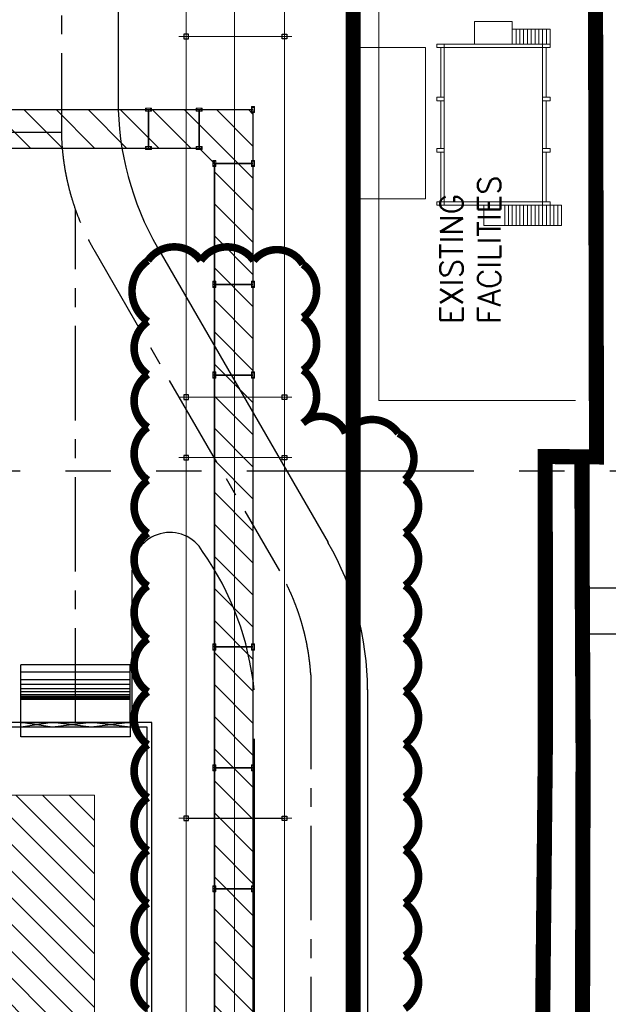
# Model space of a CAD drawing. Header units: inches. Extents: x -4968858 to -265257, y -220693 to 1871410.
# Tile 82 of 256: x -1868197 to -1829265, y 909551 to 974712. Entities that reach past the tile are written whole.
import ezdxf

# ---------------------------------------------------------------- set-up
doc = ezdxf.new("R2010")
doc.units = ezdxf.units.IN
doc.header["$MEASUREMENT"] = 0
for name, pattern in [('CENTER', [2, 1.25, -0.25, 0.25, -0.25]), ('CENTER2', [1.125, 0.75, -0.125, 0.125, -0.125]), ('CONTINOUS', [0]), ('PHANTOM', [2.5, 1.25, -0.25, 0.25, -0.25, 0.25, -0.25])]:
    doc.linetypes.add(name, pattern=pattern)
for name, color, linetype, lineweight in [('01_Dimension', 12, 'Continuous', 13), ('01_Pipe Support', 31, 'Continuous', 13), ('CEN', 120, 'CENTER', 13), ('P', 250, 'Continuous', 100)]:
    doc.layers.add(name, color=color, linetype=linetype, lineweight=lineweight)
for name, color, linetype in [('Existing Units', 253, 'Continuous'), ('Features', 8, 'Continuous'), ('grid-20m', 53, 'Continuous'), ('Piipeline', 4, 'Continuous'), ('PIPE RACK', 150, 'Continuous')]:
    doc.layers.add(name, color=color, linetype=linetype)
doc.styles.get("Standard").update_dxf_attribs({"font": 'romans.shx', "height": 1000})
pattern_1 = [(315, (-1402.3356, 47.0941), (1.0606602, 1.0606602), [])]

# ---------------------------------------------------------------- blocks, each defined once
blk = doc.blocks.new('Exist SWGR-ESP')
at = {"layer": 'Existing Units', "linetype": 'CONTINOUS', "lineweight": 15}
for p, q in [((1411165, -300510), (1411165, -308760)), ((1411395, -300510), (1411395, -308010)), ((1414680, -300780), (1411395, -300780)), ((1421825, -301010), (1411395, -301010)), ((1418080, -300780), (1414910, -300780)), ((1421595, -300780), (1418310, -300780)), ((1421595, -300510), (1421595, -308010)), ((1421825, -300510), (1421825, -308010)), ((1409825, -303635), (1409825, -308760)), ((1411165, -303635), (1409825, -303635)), ((1411165, -305010), (1409825, -305010)), ((1411165, -305260), (1409825, -305260)), ((1411165, -305510), (1409825, -305510)), ((1421825, -305510), (1422825, -305510)), ((1422825, -305510), (1422825, -308010)), ((1411165, -305760), (1409825, -305760)), ((1411165, -306010), (1409825, -306010)), ((1421825, -305760), (1422825, -305760)), ((1421825, -306010), (1422825, -306010)), ((1411165, -306260), (1409825, -306260)), ((1411165, -306510), (1409825, -306510)), ((1411165, -306760), (1409825, -306760)), ((1421825, -306260), (1422825, -306260)), ((1421825, -306510), (1422825, -306510)), ((1421825, -306760), (1422825, -306760)), ((1411165, -307010), (1409825, -307010)), ((1411165, -307260), (1409825, -307260)), ((1411165, -307510), (1409825, -307510)), ((1421825, -307510), (1411395, -307510)), ((1421825, -307010), (1422825, -307010)), ((1421825, -307260), (1422825, -307260)), ((1421825, -307510), (1422825, -307510)), ((1411165, -307760), (1409825, -307760)), ((1411165, -308010), (1409825, -308010)), ((1414680, -307740), (1411395, -307740)), ((1418080, -307740), (1414910, -307740)), ((1421595, -307740), (1418310, -307740)), ((1421825, -307760), (1422825, -307760)), ((1421825, -308010), (1422825, -308010)), ((1411165, -308260), (1409825, -308260)), ((1411165, -308510), (1409825, -308510)), ((1411165, -308760), (1409825, -308760))]:
    blk.add_line(p, q, dxfattribs=at)
for points in [[(1411165, -301010), (1411165, -300510), (1411395, -300510), (1411395, -301010)], [(1414680, -301010), (1414680, -300510), (1414910, -300510), (1414910, -301010)], [(1418080, -301010), (1418080, -300510), (1418310, -300510), (1418310, -301010)], [(1421595, -301010), (1421595, -300510), (1421825, -300510), (1421825, -301010)], [(1421825, -303010), (1423325, -303010), (1423325, -305510), (1421825, -305510)], [(1411165, -308010), (1411165, -307510), (1411395, -307510), (1411395, -308010)], [(1414680, -307510), (1414680, -308010), (1414910, -308010), (1414910, -307510)], [(1418080, -307510), (1418080, -308010), (1418310, -308010), (1418310, -307510)], [(1421595, -308010), (1421595, -307510), (1421825, -307510), (1421825, -308010)]]:
    blk.add_lwpolyline(points, close=True, dxfattribs=at)
blk = doc.blocks.new('AHP BLOCK')
at = {"layer": 'PIPE RACK'}
h = blk.add_hatch(dxfattribs=at)
h.set_pattern_fill('ANSI31', color=256, scale=12, angle=-90, style=0)
h.set_pattern_definition(pattern_1)
h.paths.add_polyline_path([(27.541, 71.012), (47.772, 71.012), (47.772, 68.462), (27.541, 68.462)])
edge = h.paths.add_edge_path()
edge.add_line((47.772, 68.462), (48.786, 67.448))
edge.add_line((48.786, 67.448), (51.336, 67.448))
edge.add_line((51.336, 67.448), (51.336, 71.012))
edge.add_line((51.336, 71.012), (47.772, 71.012))
h = blk.add_hatch(dxfattribs=at)
h.set_pattern_fill('ANSI31', color=256, scale=12, angle=-90, style=0)
h.set_pattern_definition(pattern_1)
h.paths.add_polyline_path([(48.786, 67.448), (51.336, 67.448), (51.336, -6.731), (48.786, -6.731)])
at = {"layer": '01_Dimension'}
for p, q in [((44.421, 71.009, 0.025), (44.421, 71.016, 0.025)), ((44.421, 71.009, 0.025), (44.421, 71.016, 0.025)), ((47.772, 71.009, 0.025), (47.772, 71.016, 0.025)), ((47.772, 71.009, 0.025), (47.772, 71.016, 0.025)), ((51.332, 71.012, 0.025), (51.34, 71.012, 0.025)), ((51.332, 71.012, 0.025), (51.34, 71.012, 0.025)), ((44.421, 69.262, 0.025), (44.421, 68.662, 0.025)), ((47.772, 69.262, 0.025), (47.772, 68.662, 0.025)), ((44.421, 68.466, 0.026), (44.421, 68.459, 0.026)), ((44.421, 68.466, 0.026), (44.421, 68.459, 0.026)), ((47.772, 68.466, 0.025), (47.772, 68.459, 0.025)), ((47.772, 68.466, 0.025), (47.772, 68.459, 0.025)), ((48.79, 67.448, 0.025), (48.782, 67.448, 0.025)), ((48.79, 67.448, 0.025), (48.782, 67.448, 0.025)), ((51.332, 67.448, 0.025), (51.34, 67.448, 0.025)), ((51.332, 67.448, 0.025), (51.34, 67.448, 0.025)), ((48.79, 59.448, 0.025), (48.782, 59.448, 0.025)), ((48.79, 59.448, 0.025), (48.782, 59.448, 0.025)), ((51.332, 59.448, 0.025), (51.34, 59.448, 0.025)), ((51.332, 59.448, 0.025), (51.34, 59.448, 0.025)), ((48.79, 53.448, 0.025), (48.782, 53.448, 0.025)), ((48.79, 53.448, 0.025), (48.782, 53.448, 0.025)), ((51.332, 53.448, 0.025), (51.34, 53.448, 0.025)), ((51.332, 53.448, 0.025), (51.34, 53.448, 0.025)), ((48.79, 35.448, 0.025), (48.782, 35.448, 0.025)), ((48.79, 35.448, 0.025), (48.782, 35.448, 0.025)), ((51.332, 35.448, 0.025), (51.34, 35.448, 0.025)), ((51.332, 35.448, 0.025), (51.34, 35.448, 0.025)), ((48.79, 27.448, 0.025), (48.782, 27.448, 0.025)), ((48.79, 27.448, 0.025), (48.782, 27.448, 0.025)), ((51.332, 27.448, 0.025), (51.34, 27.448, 0.025)), ((51.332, 27.448, 0.025), (51.34, 27.448, 0.025)), ((48.79, 19.448, 0.025), (48.782, 19.448, 0.025)), ((48.79, 19.448, 0.025), (48.782, 19.448, 0.025)), ((51.332, 19.448, 0.025), (51.34, 19.448, 0.025)), ((51.332, 19.448, 0.025), (51.34, 19.448, 0.025))]:
    blk.add_line(p, q, dxfattribs=at)
at = {"layer": '01_Pipe Support', "linetype": 'CENTER2', "ltscale": 2}
for points, elevation in [([(44.621, 70.912), (44.221, 70.912), (44.221, 71.112), (44.621, 71.112)], 0.025), ([(44.621, 70.912), (44.221, 70.912), (44.221, 71.112), (44.621, 71.112)], 0.025), ([(47.972, 70.912), (47.572, 70.912), (47.572, 71.112), (47.972, 71.112)], 0.025), ([(47.972, 70.912), (47.572, 70.912), (47.572, 71.112), (47.972, 71.112)], 0.025), ([(51.236, 70.812), (51.236, 71.212), (51.436, 71.212), (51.436, 70.812)], 0.025), ([(51.236, 70.812), (51.236, 71.212), (51.436, 71.212), (51.436, 70.812)], 0.025), ([(44.621, 68.562), (44.221, 68.562), (44.221, 68.362), (44.621, 68.362)], 0.026), ([(44.621, 68.562), (44.221, 68.562), (44.221, 68.362), (44.621, 68.362)], 0.026), ([(47.972, 68.562), (47.572, 68.562), (47.572, 68.362), (47.972, 68.362)], 0.026), ([(47.972, 68.562), (47.572, 68.562), (47.572, 68.362), (47.972, 68.362)], 0.026), ([(48.886, 67.248), (48.886, 67.648), (48.686, 67.648), (48.686, 67.248)], 0.025), ([(48.886, 67.248), (48.886, 67.648), (48.686, 67.648), (48.686, 67.248)], 0.025), ([(51.236, 67.248), (51.236, 67.648), (51.436, 67.648), (51.436, 67.248)], 0.025), ([(51.236, 67.248), (51.236, 67.648), (51.436, 67.648), (51.436, 67.248)], 0.025), ([(48.886, 59.248), (48.886, 59.648), (48.686, 59.648), (48.686, 59.248)], 0.025), ([(48.886, 59.248), (48.886, 59.648), (48.686, 59.648), (48.686, 59.248)], 0.025), ([(51.236, 59.248), (51.236, 59.648), (51.436, 59.648), (51.436, 59.248)], 0.025), ([(51.236, 59.248), (51.236, 59.648), (51.436, 59.648), (51.436, 59.248)], 0.025), ([(48.886, 53.248), (48.886, 53.648), (48.686, 53.648), (48.686, 53.248)], 0.025), ([(48.886, 53.248), (48.886, 53.648), (48.686, 53.648), (48.686, 53.248)], 0.025), ([(51.236, 53.248), (51.236, 53.648), (51.436, 53.648), (51.436, 53.248)], 0.025), ([(51.236, 53.248), (51.236, 53.648), (51.436, 53.648), (51.436, 53.248)], 0.025), ([(48.886, 35.248), (48.886, 35.648), (48.686, 35.648), (48.686, 35.248)], 0.025), ([(48.886, 35.248), (48.886, 35.648), (48.686, 35.648), (48.686, 35.248)], 0.025), ([(51.236, 35.248), (51.236, 35.648), (51.436, 35.648), (51.436, 35.248)], 0.025), ([(51.236, 35.248), (51.236, 35.648), (51.436, 35.648), (51.436, 35.248)], 0.025), ([(48.886, 27.248), (48.886, 27.648), (48.686, 27.648), (48.686, 27.248)], 0.025), ([(48.886, 27.248), (48.886, 27.648), (48.686, 27.648), (48.686, 27.248)], 0.025), ([(51.236, 27.248), (51.236, 27.648), (51.436, 27.648), (51.436, 27.248)], 0.025), ([(51.236, 27.248), (51.236, 27.648), (51.436, 27.648), (51.436, 27.248)], 0.025), ([(48.886, 19.248), (48.886, 19.648), (48.686, 19.648), (48.686, 19.248)], 0.025), ([(48.886, 19.248), (48.886, 19.648), (48.686, 19.648), (48.686, 19.248)], 0.025), ([(51.236, 19.248), (51.236, 19.648), (51.436, 19.648), (51.436, 19.248)], 0.025), ([(51.236, 19.248), (51.236, 19.648), (51.436, 19.648), (51.436, 19.248)], 0.025)]:
    blk.add_lwpolyline(points, close=True, dxfattribs=dict(at, elevation=elevation))
at = {"layer": '01_Pipe Support'}
for points, elevation in [([(44.571, 71.082), (44.571, 70.942), (44.569, 70.942, -0.373885), (44.562, 70.948), (44.555, 70.997, 0.373885), (44.542, 71.009), (44.301, 71.009, 0.373885), (44.288, 70.997), (44.281, 70.948, -0.373885), (44.274, 70.942), (44.271, 70.942), (44.271, 71.082), (44.274, 71.082, -0.373885), (44.281, 71.076), (44.288, 71.028, 0.373885), (44.301, 71.016), (44.542, 71.016, 0.373885), (44.555, 71.028), (44.562, 71.076, -0.373885), (44.569, 71.082)], 0.025), ([(44.571, 71.082), (44.571, 70.942), (44.569, 70.942, -0.373885), (44.562, 70.948), (44.555, 70.997, 0.373885), (44.542, 71.009), (44.301, 71.009, 0.373885), (44.288, 70.997), (44.281, 70.948, -0.373885), (44.274, 70.942), (44.271, 70.942), (44.271, 71.082), (44.274, 71.082, -0.373885), (44.281, 71.076), (44.288, 71.028, 0.373885), (44.301, 71.016), (44.542, 71.016, 0.373885), (44.555, 71.028), (44.562, 71.076, -0.373885), (44.569, 71.082)], 0.025), ([(47.922, 71.082), (47.922, 70.942), (47.919, 70.942, -0.373885), (47.912, 70.948), (47.906, 70.997, 0.373885), (47.892, 71.009), (47.652, 71.009, 0.373885), (47.638, 70.997), (47.631, 70.948, -0.373885), (47.624, 70.942), (47.622, 70.942), (47.622, 71.082), (47.624, 71.082, -0.373885), (47.631, 71.076), (47.638, 71.028, 0.373885), (47.652, 71.016), (47.892, 71.016, 0.373885), (47.906, 71.028), (47.912, 71.076, -0.373885), (47.919, 71.082)], 0.025), ([(47.922, 71.082), (47.922, 70.942), (47.919, 70.942, -0.373885), (47.912, 70.948), (47.906, 70.997, 0.373885), (47.892, 71.009), (47.652, 71.009, 0.373885), (47.638, 70.997), (47.631, 70.948, -0.373885), (47.624, 70.942), (47.622, 70.942), (47.622, 71.082), (47.624, 71.082, -0.373885), (47.631, 71.076), (47.638, 71.028, 0.373885), (47.652, 71.016), (47.892, 71.016, 0.373885), (47.906, 71.028), (47.912, 71.076, -0.373885), (47.919, 71.082)], 0.025), ([(51.406, 70.862), (51.266, 70.862), (51.266, 70.865, -0.373885), (51.272, 70.872), (51.32, 70.879, 0.373885), (51.332, 70.892), (51.332, 71.133, 0.373885), (51.32, 71.146), (51.272, 71.153, -0.373885), (51.266, 71.16), (51.266, 71.162), (51.406, 71.162), (51.406, 71.16, -0.373885), (51.4, 71.153), (51.352, 71.146, 0.373885), (51.34, 71.133), (51.34, 70.892, 0.373885), (51.352, 70.879), (51.4, 70.872, -0.373885), (51.406, 70.865)], 0.025), ([(51.406, 70.862), (51.266, 70.862), (51.266, 70.865, -0.373885), (51.272, 70.872), (51.32, 70.879, 0.373885), (51.332, 70.892), (51.332, 71.133, 0.373885), (51.32, 71.146), (51.272, 71.153, -0.373885), (51.266, 71.16), (51.266, 71.162), (51.406, 71.162), (51.406, 71.16, -0.373885), (51.4, 71.153), (51.352, 71.146, 0.373885), (51.34, 71.133), (51.34, 70.892, 0.373885), (51.352, 70.879), (51.4, 70.872, -0.373885), (51.406, 70.865)], 0.025), ([(44.571, 68.392), (44.571, 68.532), (44.569, 68.532, 0.373885), (44.562, 68.526), (44.555, 68.478, -0.373885), (44.542, 68.466), (44.301, 68.466, -0.373885), (44.288, 68.478), (44.281, 68.526, 0.373885), (44.274, 68.532), (44.271, 68.532), (44.271, 68.392), (44.274, 68.392, 0.373885), (44.281, 68.398), (44.288, 68.447, -0.373885), (44.301, 68.459), (44.542, 68.459, -0.373885), (44.555, 68.447), (44.562, 68.398, 0.373885), (44.569, 68.392)], 0.026), ([(44.571, 68.392), (44.571, 68.532), (44.569, 68.532, 0.373885), (44.562, 68.526), (44.555, 68.478, -0.373885), (44.542, 68.466), (44.301, 68.466, -0.373885), (44.288, 68.478), (44.281, 68.526, 0.373885), (44.274, 68.532), (44.271, 68.532), (44.271, 68.392), (44.274, 68.392, 0.373885), (44.281, 68.398), (44.288, 68.447, -0.373885), (44.301, 68.459), (44.542, 68.459, -0.373885), (44.555, 68.447), (44.562, 68.398, 0.373885), (44.569, 68.392)], 0.026), ([(47.922, 68.392), (47.922, 68.532), (47.919, 68.532, 0.373885), (47.912, 68.526), (47.906, 68.478, -0.373885), (47.892, 68.466), (47.652, 68.466, -0.373885), (47.638, 68.478), (47.631, 68.526, 0.373885), (47.624, 68.532), (47.622, 68.532), (47.622, 68.392), (47.624, 68.392, 0.373885), (47.631, 68.398), (47.638, 68.447, -0.373885), (47.652, 68.459), (47.892, 68.459, -0.373885), (47.906, 68.447), (47.912, 68.398, 0.373885), (47.919, 68.392)], 0.026), ([(47.922, 68.392), (47.922, 68.532), (47.919, 68.532, 0.373885), (47.912, 68.526), (47.906, 68.478, -0.373885), (47.892, 68.466), (47.652, 68.466, -0.373885), (47.638, 68.478), (47.631, 68.526, 0.373885), (47.624, 68.532), (47.622, 68.532), (47.622, 68.392), (47.624, 68.392, 0.373885), (47.631, 68.398), (47.638, 68.447, -0.373885), (47.652, 68.459), (47.892, 68.459, -0.373885), (47.906, 68.447), (47.912, 68.398, 0.373885), (47.919, 68.392)], 0.026), ([(48.716, 67.298), (48.856, 67.298), (48.856, 67.301, 0.373885), (48.85, 67.308), (48.802, 67.314, -0.373885), (48.79, 67.328), (48.79, 67.568, -0.373885), (48.802, 67.582), (48.85, 67.589, 0.373885), (48.856, 67.596), (48.856, 67.598), (48.716, 67.598), (48.716, 67.596, 0.373885), (48.722, 67.589), (48.77, 67.582, -0.373885), (48.782, 67.568), (48.782, 67.328, -0.373885), (48.77, 67.314), (48.722, 67.308, 0.373885), (48.716, 67.301)], 0.025), ([(48.716, 67.298), (48.856, 67.298), (48.856, 67.301, 0.373885), (48.85, 67.308), (48.802, 67.314, -0.373885), (48.79, 67.328), (48.79, 67.568, -0.373885), (48.802, 67.582), (48.85, 67.589, 0.373885), (48.856, 67.596), (48.856, 67.598), (48.716, 67.598), (48.716, 67.596, 0.373885), (48.722, 67.589), (48.77, 67.582, -0.373885), (48.782, 67.568), (48.782, 67.328, -0.373885), (48.77, 67.314), (48.722, 67.308, 0.373885), (48.716, 67.301)], 0.025), ([(51.406, 67.298), (51.266, 67.298), (51.266, 67.301, -0.373885), (51.272, 67.308), (51.32, 67.314, 0.373885), (51.332, 67.328), (51.332, 67.568, 0.373885), (51.32, 67.582), (51.272, 67.589, -0.373885), (51.266, 67.596), (51.266, 67.598), (51.406, 67.598), (51.406, 67.596, -0.373885), (51.4, 67.589), (51.352, 67.582, 0.373885), (51.34, 67.568), (51.34, 67.328, 0.373885), (51.352, 67.314), (51.4, 67.308, -0.373885), (51.406, 67.301)], 0.025), ([(51.406, 67.298), (51.266, 67.298), (51.266, 67.301, -0.373885), (51.272, 67.308), (51.32, 67.314, 0.373885), (51.332, 67.328), (51.332, 67.568, 0.373885), (51.32, 67.582), (51.272, 67.589, -0.373885), (51.266, 67.596), (51.266, 67.598), (51.406, 67.598), (51.406, 67.596, -0.373885), (51.4, 67.589), (51.352, 67.582, 0.373885), (51.34, 67.568), (51.34, 67.328, 0.373885), (51.352, 67.314), (51.4, 67.308, -0.373885), (51.406, 67.301)], 0.025), ([(48.716, 59.298), (48.856, 59.298), (48.856, 59.301, 0.373885), (48.85, 59.308), (48.802, 59.314, -0.373885), (48.79, 59.328), (48.79, 59.568, -0.373885), (48.802, 59.582), (48.85, 59.589, 0.373885), (48.856, 59.596), (48.856, 59.598), (48.716, 59.598), (48.716, 59.596, 0.373885), (48.722, 59.589), (48.77, 59.582, -0.373885), (48.782, 59.568), (48.782, 59.328, -0.373885), (48.77, 59.314), (48.722, 59.308, 0.373885), (48.716, 59.301)], 0.025), ([(48.716, 59.298), (48.856, 59.298), (48.856, 59.301, 0.373885), (48.85, 59.308), (48.802, 59.314, -0.373885), (48.79, 59.328), (48.79, 59.568, -0.373885), (48.802, 59.582), (48.85, 59.589, 0.373885), (48.856, 59.596), (48.856, 59.598), (48.716, 59.598), (48.716, 59.596, 0.373885), (48.722, 59.589), (48.77, 59.582, -0.373885), (48.782, 59.568), (48.782, 59.328, -0.373885), (48.77, 59.314), (48.722, 59.308, 0.373885), (48.716, 59.301)], 0.025), ([(51.406, 59.298), (51.266, 59.298), (51.266, 59.301, -0.373885), (51.272, 59.308), (51.32, 59.314, 0.373885), (51.332, 59.328), (51.332, 59.568, 0.373885), (51.32, 59.582), (51.272, 59.589, -0.373885), (51.266, 59.596), (51.266, 59.598), (51.406, 59.598), (51.406, 59.596, -0.373885), (51.4, 59.589), (51.352, 59.582, 0.373885), (51.34, 59.568), (51.34, 59.328, 0.373885), (51.352, 59.314), (51.4, 59.308, -0.373885), (51.406, 59.301)], 0.025), ([(51.406, 59.298), (51.266, 59.298), (51.266, 59.301, -0.373885), (51.272, 59.308), (51.32, 59.314, 0.373885), (51.332, 59.328), (51.332, 59.568, 0.373885), (51.32, 59.582), (51.272, 59.589, -0.373885), (51.266, 59.596), (51.266, 59.598), (51.406, 59.598), (51.406, 59.596, -0.373885), (51.4, 59.589), (51.352, 59.582, 0.373885), (51.34, 59.568), (51.34, 59.328, 0.373885), (51.352, 59.314), (51.4, 59.308, -0.373885), (51.406, 59.301)], 0.025), ([(48.716, 53.298), (48.856, 53.298), (48.856, 53.301, 0.373885), (48.85, 53.308), (48.802, 53.314, -0.373885), (48.79, 53.328), (48.79, 53.568, -0.373885), (48.802, 53.582), (48.85, 53.589, 0.373885), (48.856, 53.596), (48.856, 53.598), (48.716, 53.598), (48.716, 53.596, 0.373885), (48.722, 53.589), (48.77, 53.582, -0.373885), (48.782, 53.568), (48.782, 53.328, -0.373885), (48.77, 53.314), (48.722, 53.308, 0.373885), (48.716, 53.301)], 0.025), ([(48.716, 53.298), (48.856, 53.298), (48.856, 53.301, 0.373885), (48.85, 53.308), (48.802, 53.314, -0.373885), (48.79, 53.328), (48.79, 53.568, -0.373885), (48.802, 53.582), (48.85, 53.589, 0.373885), (48.856, 53.596), (48.856, 53.598), (48.716, 53.598), (48.716, 53.596, 0.373885), (48.722, 53.589), (48.77, 53.582, -0.373885), (48.782, 53.568), (48.782, 53.328, -0.373885), (48.77, 53.314), (48.722, 53.308, 0.373885), (48.716, 53.301)], 0.025), ([(51.406, 53.298), (51.266, 53.298), (51.266, 53.301, -0.373885), (51.272, 53.308), (51.32, 53.314, 0.373885), (51.332, 53.328), (51.332, 53.568, 0.373885), (51.32, 53.582), (51.272, 53.589, -0.373885), (51.266, 53.596), (51.266, 53.598), (51.406, 53.598), (51.406, 53.596, -0.373885), (51.4, 53.589), (51.352, 53.582, 0.373885), (51.34, 53.568), (51.34, 53.328, 0.373885), (51.352, 53.314), (51.4, 53.308, -0.373885), (51.406, 53.301)], 0.025), ([(51.406, 53.298), (51.266, 53.298), (51.266, 53.301, -0.373885), (51.272, 53.308), (51.32, 53.314, 0.373885), (51.332, 53.328), (51.332, 53.568, 0.373885), (51.32, 53.582), (51.272, 53.589, -0.373885), (51.266, 53.596), (51.266, 53.598), (51.406, 53.598), (51.406, 53.596, -0.373885), (51.4, 53.589), (51.352, 53.582, 0.373885), (51.34, 53.568), (51.34, 53.328, 0.373885), (51.352, 53.314), (51.4, 53.308, -0.373885), (51.406, 53.301)], 0.025), ([(48.716, 35.298), (48.856, 35.298), (48.856, 35.301, 0.373885), (48.85, 35.308), (48.802, 35.314, -0.373885), (48.79, 35.328), (48.79, 35.568, -0.373885), (48.802, 35.582), (48.85, 35.589, 0.373885), (48.856, 35.596), (48.856, 35.598), (48.716, 35.598), (48.716, 35.596, 0.373885), (48.722, 35.589), (48.77, 35.582, -0.373885), (48.782, 35.568), (48.782, 35.328, -0.373885), (48.77, 35.314), (48.722, 35.308, 0.373885), (48.716, 35.301)], 0.025), ([(48.716, 35.298), (48.856, 35.298), (48.856, 35.301, 0.373885), (48.85, 35.308), (48.802, 35.314, -0.373885), (48.79, 35.328), (48.79, 35.568, -0.373885), (48.802, 35.582), (48.85, 35.589, 0.373885), (48.856, 35.596), (48.856, 35.598), (48.716, 35.598), (48.716, 35.596, 0.373885), (48.722, 35.589), (48.77, 35.582, -0.373885), (48.782, 35.568), (48.782, 35.328, -0.373885), (48.77, 35.314), (48.722, 35.308, 0.373885), (48.716, 35.301)], 0.025), ([(51.406, 35.298), (51.266, 35.298), (51.266, 35.301, -0.373885), (51.272, 35.308), (51.32, 35.314, 0.373885), (51.332, 35.328), (51.332, 35.568, 0.373885), (51.32, 35.582), (51.272, 35.589, -0.373885), (51.266, 35.596), (51.266, 35.598), (51.406, 35.598), (51.406, 35.596, -0.373885), (51.4, 35.589), (51.352, 35.582, 0.373885), (51.34, 35.568), (51.34, 35.328, 0.373885), (51.352, 35.314), (51.4, 35.308, -0.373885), (51.406, 35.301)], 0.025), ([(51.406, 35.298), (51.266, 35.298), (51.266, 35.301, -0.373885), (51.272, 35.308), (51.32, 35.314, 0.373885), (51.332, 35.328), (51.332, 35.568, 0.373885), (51.32, 35.582), (51.272, 35.589, -0.373885), (51.266, 35.596), (51.266, 35.598), (51.406, 35.598), (51.406, 35.596, -0.373885), (51.4, 35.589), (51.352, 35.582, 0.373885), (51.34, 35.568), (51.34, 35.328, 0.373885), (51.352, 35.314), (51.4, 35.308, -0.373885), (51.406, 35.301)], 0.025), ([(48.716, 27.298), (48.856, 27.298), (48.856, 27.301, 0.373885), (48.85, 27.308), (48.802, 27.314, -0.373885), (48.79, 27.328), (48.79, 27.568, -0.373885), (48.802, 27.582), (48.85, 27.589, 0.373885), (48.856, 27.596), (48.856, 27.598), (48.716, 27.598), (48.716, 27.596, 0.373885), (48.722, 27.589), (48.77, 27.582, -0.373885), (48.782, 27.568), (48.782, 27.328, -0.373885), (48.77, 27.314), (48.722, 27.308, 0.373885), (48.716, 27.301)], 0.025), ([(48.716, 27.298), (48.856, 27.298), (48.856, 27.301, 0.373885), (48.85, 27.308), (48.802, 27.314, -0.373885), (48.79, 27.328), (48.79, 27.568, -0.373885), (48.802, 27.582), (48.85, 27.589, 0.373885), (48.856, 27.596), (48.856, 27.598), (48.716, 27.598), (48.716, 27.596, 0.373885), (48.722, 27.589), (48.77, 27.582, -0.373885), (48.782, 27.568), (48.782, 27.328, -0.373885), (48.77, 27.314), (48.722, 27.308, 0.373885), (48.716, 27.301)], 0.025), ([(51.406, 27.298), (51.266, 27.298), (51.266, 27.301, -0.373885), (51.272, 27.308), (51.32, 27.314, 0.373885), (51.332, 27.328), (51.332, 27.568, 0.373885), (51.32, 27.582), (51.272, 27.589, -0.373885), (51.266, 27.596), (51.266, 27.598), (51.406, 27.598), (51.406, 27.596, -0.373885), (51.4, 27.589), (51.352, 27.582, 0.373885), (51.34, 27.568), (51.34, 27.328, 0.373885), (51.352, 27.314), (51.4, 27.308, -0.373885), (51.406, 27.301)], 0.025), ([(51.406, 27.298), (51.266, 27.298), (51.266, 27.301, -0.373885), (51.272, 27.308), (51.32, 27.314, 0.373885), (51.332, 27.328), (51.332, 27.568, 0.373885), (51.32, 27.582), (51.272, 27.589, -0.373885), (51.266, 27.596), (51.266, 27.598), (51.406, 27.598), (51.406, 27.596, -0.373885), (51.4, 27.589), (51.352, 27.582, 0.373885), (51.34, 27.568), (51.34, 27.328, 0.373885), (51.352, 27.314), (51.4, 27.308, -0.373885), (51.406, 27.301)], 0.025), ([(48.716, 19.298), (48.856, 19.298), (48.856, 19.301, 0.373885), (48.85, 19.308), (48.802, 19.314, -0.373885), (48.79, 19.328), (48.79, 19.568, -0.373885), (48.802, 19.582), (48.85, 19.589, 0.373885), (48.856, 19.596), (48.856, 19.598), (48.716, 19.598), (48.716, 19.596, 0.373885), (48.722, 19.589), (48.77, 19.582, -0.373885), (48.782, 19.568), (48.782, 19.328, -0.373885), (48.77, 19.314), (48.722, 19.308, 0.373885), (48.716, 19.301)], 0.025), ([(48.716, 19.298), (48.856, 19.298), (48.856, 19.301, 0.373885), (48.85, 19.308), (48.802, 19.314, -0.373885), (48.79, 19.328), (48.79, 19.568, -0.373885), (48.802, 19.582), (48.85, 19.589, 0.373885), (48.856, 19.596), (48.856, 19.598), (48.716, 19.598), (48.716, 19.596, 0.373885), (48.722, 19.589), (48.77, 19.582, -0.373885), (48.782, 19.568), (48.782, 19.328, -0.373885), (48.77, 19.314), (48.722, 19.308, 0.373885), (48.716, 19.301)], 0.025), ([(51.406, 19.298), (51.266, 19.298), (51.266, 19.301, -0.373885), (51.272, 19.308), (51.32, 19.314, 0.373885), (51.332, 19.328), (51.332, 19.568, 0.373885), (51.32, 19.582), (51.272, 19.589, -0.373885), (51.266, 19.596), (51.266, 19.598), (51.406, 19.598), (51.406, 19.596, -0.373885), (51.4, 19.589), (51.352, 19.582, 0.373885), (51.34, 19.568), (51.34, 19.328, 0.373885), (51.352, 19.314), (51.4, 19.308, -0.373885), (51.406, 19.301)], 0.025), ([(51.406, 19.298), (51.266, 19.298), (51.266, 19.301, -0.373885), (51.272, 19.308), (51.32, 19.314, 0.373885), (51.332, 19.328), (51.332, 19.568, 0.373885), (51.32, 19.582), (51.272, 19.589, -0.373885), (51.266, 19.596), (51.266, 19.598), (51.406, 19.598), (51.406, 19.596, -0.373885), (51.4, 19.589), (51.352, 19.582, 0.373885), (51.34, 19.568), (51.34, 19.328, 0.373885), (51.352, 19.314), (51.4, 19.308, -0.373885), (51.406, 19.301)], 0.025)]:
    blk.add_lwpolyline(points, format="xyb", close=True, dxfattribs=dict(at, elevation=elevation))
at = {"layer": 'PIPE RACK'}
for p, q in [((29.541, 71.012, 0.025), (51.336, 71.012, 0.025)), ((44.421, 71.016, 0.025), (44.421, 68.362, 0.024)), ((44.421, 71.016, 0.025), (44.421, 68.362, 0.024)), ((44.421, 68.462, 0.024), (44.421, 71.012, 0.024)), ((47.772, 71.016, 0.024), (47.772, 68.362, 0.024)), ((47.772, 71.016, 0.024), (47.772, 68.362, 0.024)), ((47.772, 68.462, 0.024), (47.772, 71.012, 0.024)), ((51.336, 71.012, 0.025), (51.336, -6.731, 0.025)), ((29.541, 68.462, 0.025), (47.772, 68.462, 0.025)), ((47.772, 68.462, 0.025), (48.786, 67.448, 0.025)), ((51.34, 67.448, 0.024), (48.686, 67.448, 0.024)), ((51.34, 67.448, 0.024), (48.686, 67.448, 0.024)), ((48.786, 67.448, 0.025), (48.786, -7.787, 0.025)), ((48.786, 67.448, 0.024), (51.336, 67.448, 0.024)), ((49.586, 67.448, 0.025), (48.986, 67.448, 0.025)), ((49.586, 67.448, 0.025), (48.986, 67.448, 0.025)), ((51.34, 59.448, 0.024), (48.686, 59.448, 0.024)), ((51.34, 59.448, 0.024), (48.686, 59.448, 0.024)), ((48.786, 59.448, 0.024), (51.336, 59.448, 0.024)), ((49.586, 59.448, 0.025), (48.986, 59.448, 0.025)), ((49.586, 59.448, 0.025), (48.986, 59.448, 0.025)), ((51.34, 53.448, 0.024), (48.686, 53.448, 0.024)), ((51.34, 53.448, 0.024), (48.686, 53.448, 0.024)), ((48.786, 53.448, 0.024), (51.336, 53.448, 0.024)), ((49.586, 53.448, 0.025), (48.986, 53.448, 0.025)), ((49.586, 53.448, 0.025), (48.986, 53.448, 0.025)), ((51.34, 35.448, 0.024), (48.686, 35.448, 0.024)), ((51.34, 35.448, 0.024), (48.686, 35.448, 0.024)), ((48.786, 35.448, 0.024), (51.336, 35.448, 0.024)), ((49.586, 35.448, 0.025), (48.986, 35.448, 0.025)), ((49.586, 35.448, 0.025), (48.986, 35.448, 0.025)), ((51.34, 27.448, 0.024), (48.686, 27.448, 0.024)), ((51.34, 27.448, 0.024), (48.686, 27.448, 0.024)), ((48.786, 27.448, 0.024), (51.336, 27.448, 0.024)), ((49.586, 27.448, 0.025), (48.986, 27.448, 0.025)), ((49.586, 27.448, 0.025), (48.986, 27.448, 0.025)), ((51.34, 19.448, 0.024), (48.686, 19.448, 0.024)), ((51.34, 19.448, 0.024), (48.686, 19.448, 0.024)), ((48.786, 19.448, 0.024), (51.336, 19.448, 0.024)), ((49.586, 19.448, 0.025), (48.986, 19.448, 0.025)), ((49.586, 19.448, 0.025), (48.986, 19.448, 0.025))]:
    blk.add_line(p, q, dxfattribs=at)
at = {"layer": 'PIPE RACK', "elevation": 0.024}
blk.add_lwpolyline([(48.786, 67.448), (51.336, 67.448), (51.336, -6.731), (48.786, -6.731)], close=True, dxfattribs=at)
blk = doc.blocks.new('A$C59736624')
at = {"linetype": 'Continuous', "elevation": 0}
for points in [[(-714, 3195), (-414, 3195), (-414, 2895), (-714, 2895)], [(-714, -3602), (-414, -3602), (-414, -3302), (-714, -3302)]]:
    blk.add_lwpolyline(points, close=True, dxfattribs=at)
at = {"layer": 'CEN', "linetype": 'CENTER', "ltscale": 500}
for p, q in [((-565, 3525, 0), (-565, -3932)), ((-1126, 3047, 0), (-4, 3047, 0)), ((-1113, -253, 0), (-4, -253, 0)), ((-1126, -3453, 0), (-4, -3453, 0))]:
    blk.add_line(p, q, dxfattribs=at)
blk = doc.blocks.new('CHP BLOCK')
at = {"color": 193, "linetype": 'CONTINOUS', "lineweight": 15}
for points in [[(47.642, 98.095), (54.142, 98.095), (54.142, 74.223), (47.642, 74.223)], [(47.642, 74.223), (54.142, 74.223), (54.142, 50.351), (47.642, 50.351)], [(47.642, 50.351), (54.142, 50.351), (54.142, 46.351), (47.642, 46.351)], [(47.642, 46.351), (54.142, 46.351), (54.142, 22.479), (47.642, 22.479)], [(47.642, 22.472), (54.142, 22.472), (54.142, -1.846), (47.642, -1.846)]]:
    blk.add_lwpolyline(points, close=True, dxfattribs=at)
at = {"layer": 'CEN', "color": 1, "lineweight": 15, "ltscale": 3000}
blk.add_line((50.842, -27.722), (50.842, 142.966), dxfattribs=at)
at = {"linetype": 'Continuous', "xscale": 0.001, "yscale": 0.001, "zscale": 0.001, "rotation": 270}
for p in [(51.095, 73.658), (51.095, 49.786), (51.095, 45.786), (51.095, 21.914)]:
    blk.add_blockref('A$C59736624', p, dxfattribs=at)
blk = doc.blocks.new('FGD facilities')
at = {"lineweight": 15}
h = blk.add_hatch(dxfattribs=at)
h.set_pattern_fill('ANSI31', scale=10000, angle=90, style=0)
h.set_pattern_definition([(135, (451894.4, -30479.1), (-883.883, -883.883), [])])
h.paths.add_polyline_path([(443187, -38453), (443187, -21453), (426187, -21453), (426187, -38453)])
at = {"color": 4, "linetype": 'CONTINOUS', "ltscale": 2}
for p, q in [((438309, -16653), (438309, -12822)), ((445553, -16653), (445553, -12822))]:
    blk.add_line(p, q, dxfattribs=at)
at = {"color": 130}
for p, q in [((440423, -16953), (438309, -16653)), ((440423, -16653), (438316, -16953)), ((442988, -16953), (440423, -16653)), ((442988, -16653), (440423, -16953)), ((445553, -16653), (442976, -16952)), ((445553, -16953), (442988, -16653)), ((445553, -16653), (445553, -16848))]:
    blk.add_line(p, q, dxfattribs=at)
at = {"color": 4, "linetype": 'CONTINOUS', "ltscale": 2}
for points in [[(445553, -12822), (438309, -12822)], [(445553, -13322), (438309, -13322)], [(445553, -13822), (438309, -13822)], [(445553, -14122), (438309, -14122)], [(445553, -14422), (438309, -14422)], [(445553, -14622), (438309, -14622)], [(445553, -14822), (438309, -14822)], [(445553, -14922), (438309, -14922)], [(445553, -15022), (438309, -15022)], [(445553, -15072), (438309, -15072)], [(445553, -15122), (438309, -15122)]]:
    blk.add_lwpolyline(points, dxfattribs=at)
for points in [[(446987, -45253), (446987, -16653), (420887, -16653), (420887, -45253)], [(438309, -16653), (445553, -16653), (445553, -17590), (438309, -17590)], [(446687, -44953), (446687, -16953), (421187, -16953), (421187, -44953)]]:
    blk.add_lwpolyline(points, close=True, dxfattribs=at)
at = {"color": 7, "lineweight": 15}
blk.add_lwpolyline([(443187, -38453), (443187, -21453), (426187, -21453), (426187, -38453)], close=True, dxfattribs=at)

msp = doc.modelspace()

# ---------------------------------------------------------------- linework, layer by layer
at = {"color": 6, "linetype": 'CENTER', "ltscale": 5000}
for p, q in [((-1865442.1, 1112493.6), (-1865442.1, 967378.8)), ((-1865440, 967243.6), (-1957669.2, 967243.6)), ((-1864511.1, 928190.7), (-1864511.1, 962143.9)), ((-1863300, 959503.8), (-1851020.2, 938234.7)), ((-1848942.2, 931363.9), (-1848942.1, 883829.2))]:
    msp.add_line(p, q, dxfattribs=at)
at = {"color": 242, "lineweight": 15, "const_width": 1000}
msp.add_lwpolyline([(-1846140, 1086500.3), (-1846140, 899843.6)], dxfattribs=at)
at = {"color": 6, "linetype": 'CENTER', "ltscale": 5000}
for centre, radius, start, end in [((-1849209, 967565.7), 16234.2, 180.659479, 209.775068), ((-1864660.1, 930359.7), 15750, 3.655737, 30)]:
    msp.add_arc(centre, radius, start, end, dxfattribs=at)
at = {"layer": 'Existing Units', "color": 8, "lineweight": 15, "ltscale": 0.15}
for q in [(-1844442.1, 979316.7), (-1831442.1, 949514.5)]:
    msp.add_line((-1844442.1, 949514.5), q, dxfattribs=at)
msp.add_lwpolyline([(-1846362.1, 972863.8), (-1841362.1, 972863.8), (-1841362.1, 962863.8), (-1846362.1, 962863.8)], close=True, dxfattribs=at)
at = {"layer": 'Features', "color": 8, "ltscale": 0.15}
msp.add_lwpolyline([(-1830758.1, 937101.6), (-1806650.1, 937101.6), (-1806650.1, 934041.6), (-1830758.1, 934041.6)], close=True, dxfattribs=at)
at = {"layer": 'grid-20m', "color": 1, "linetype": 'PHANTOM', "ltscale": 12000}
msp.add_line((-488163.4, 944843.6), (-2426613.7, 944843.6), dxfattribs=at)
at = {"layer": 'P', "color": 142, "linetype": 'Continuous', "lineweight": 30}
for p, q in [((-1861692.1, 1098354.8), (-1861692.1, 969387.4)), ((-1859079.6, 959637.4), (-1847804.7, 940108.7)), ((-1860761.1, 928190.7), (-1860761.1, 938276.2)), ((-1845192.2, 930374.7), (-1845192.1, 883050.9)), ((-1852692.2, 927127.1), (-1852692.1, 884635.1))]:
    msp.add_line(p, q, dxfattribs=at)
for centre, radius, start, end in [((-1842192.1, 969387.4), 19500, 180, 210), ((-1858261.1, 938276.2), 2500, 30, 180), ((-1864692.2, 930358.7), 19500, 0.000116, 30), ((-1872017.7, 928398.9), 19424.7, 5.790635, 34.948751)]:
    msp.add_arc(centre, radius, start, end, dxfattribs=at)
at = {"layer": 'Piipeline', "color": 8, "ltscale": 0.15, "const_width": 1000}
for points in [[(-1833464.5, 1032085.6), (-1833402.1, 995560.6), (-1833417.1, 985506.6), (-1830130.1, 985948.6), (-1830044.1, 945776.1), (-1833437.1, 945801.6), (-1833431.1, 938131.6), (-1833431.1, 926293.6), (-1834067.1, 862049.6), (-1833476.1, 849943.6)], [(-1831092.1, 849944.6), (-1830931.1, 926282.6), (-1830990.1, 938097.6), (-1831008.1, 945783.3)]]:
    msp.add_lwpolyline(points, dxfattribs=at)
at = {"layer": 'Piipeline', "const_width": 1000}
msp.add_lwpolyline([(-1831092.1, 849944.6), (-1830931.1, 926282.6), (-1830990.1, 938097.6), (-1831008.1, 945783.3)], dxfattribs=at)

# ---------------------------------------------------------------- block references
at = {"color": 1, "linetype": 'CONTINOUS', "lineweight": 15, "xscale": 1000, "yscale": 1000, "zscale": 1000}
for name, p in [('AHP BLOCK', (-1904106.5, 897749.5)), ('CHP BLOCK', (-1904826.7, 899380.6))]:
    msp.add_blockref(name, p, dxfattribs=at)
at = {"linetype": 'CONTINOUS', "lineweight": 15, "rotation": 90}
msp.add_blockref('Exist SWGR-ESP', (-2141122.5, -448731.1), dxfattribs=at)

# ---------------------------------------------------------------- texts
at = {"layer": 'Existing Units', "color": 8, "linetype": 'CONTINOUS', "lineweight": 15, "insert": (-1840387.4, 954565.9), "char_height": 1500, "width": 1800, "attachment_point": 1, "rotation": 90}
msp.add_mtext('EXISTING \\PFACILITIES', dxfattribs=at)

# ---------------------------------------------------------------- next in the draw order: block references
at = {"linetype": 'CONTINOUS', "lineweight": 15}
msp.add_blockref('FGD facilities', (-2306442, 944844), dxfattribs=at)

# ---------------------------------------------------------------- next in the draw order: linework, layer by layer
at = {"color": 1, "linetype": 'CONTINOUS', "lineweight": 15, "const_width": 500}
msp.add_lwpolyline([(-1859720.9, 909233.8, -0.5205671), (-1859720.9, 912733.8, -0.5205671), (-1859720.9, 916233.8, -0.5205671), (-1859720.9, 919733.8, -0.5205671), (-1859720.9, 923233.8, -0.5205671), (-1859720.9, 926733.8, -0.5205671), (-1859720.9, 930233.8, -0.5205671), (-1859720.9, 933733.8, -0.5205671), (-1859720.9, 937233.8, -0.5205671), (-1859720.9, 940733.8, -0.5205671), (-1859720.9, 944233.8, -0.5205671), (-1859720.9, 947733.8, -0.5205671), (-1859720.9, 951233.8, -0.5205671), (-1859720.9, 954733.8, -0.5205671), (-1859720.9, 958767.5, -0.5205671), (-1856220.9, 958767.5, -0.5205671), (-1852720.9, 958767.5, -0.5205671), (-1849467.6, 958520.8, -0.5205671), (-1849467.6, 955020.8, -0.5205671), (-1849467.6, 951520.8, -0.5205671), (-1849467.6, 948020.8, -0.5205671), (-1846646.8, 947341.6, -0.5205671), (-1843146.8, 947341.6, -0.5205671), (-1842724.3, 944264.1, -0.5205671), (-1842724.3, 940764.1, -0.5205671), (-1842724.3, 937264.1, -0.5205671), (-1842724.3, 933764.1, -0.5205671), (-1842724.3, 930264.1, -0.5205671), (-1842724.3, 926764.1, -0.5205671), (-1842724.3, 923264.1, -0.5205671), (-1842724.3, 919764.1, -0.5205671), (-1842724.3, 916264.1, -0.5205671), (-1842724.3, 912764.1, -0.5205671), (-1842724.3, 909264.1, -0.5205671)], format="xyb", dxfattribs=at)

doc.saveas('drawing.dxf')
